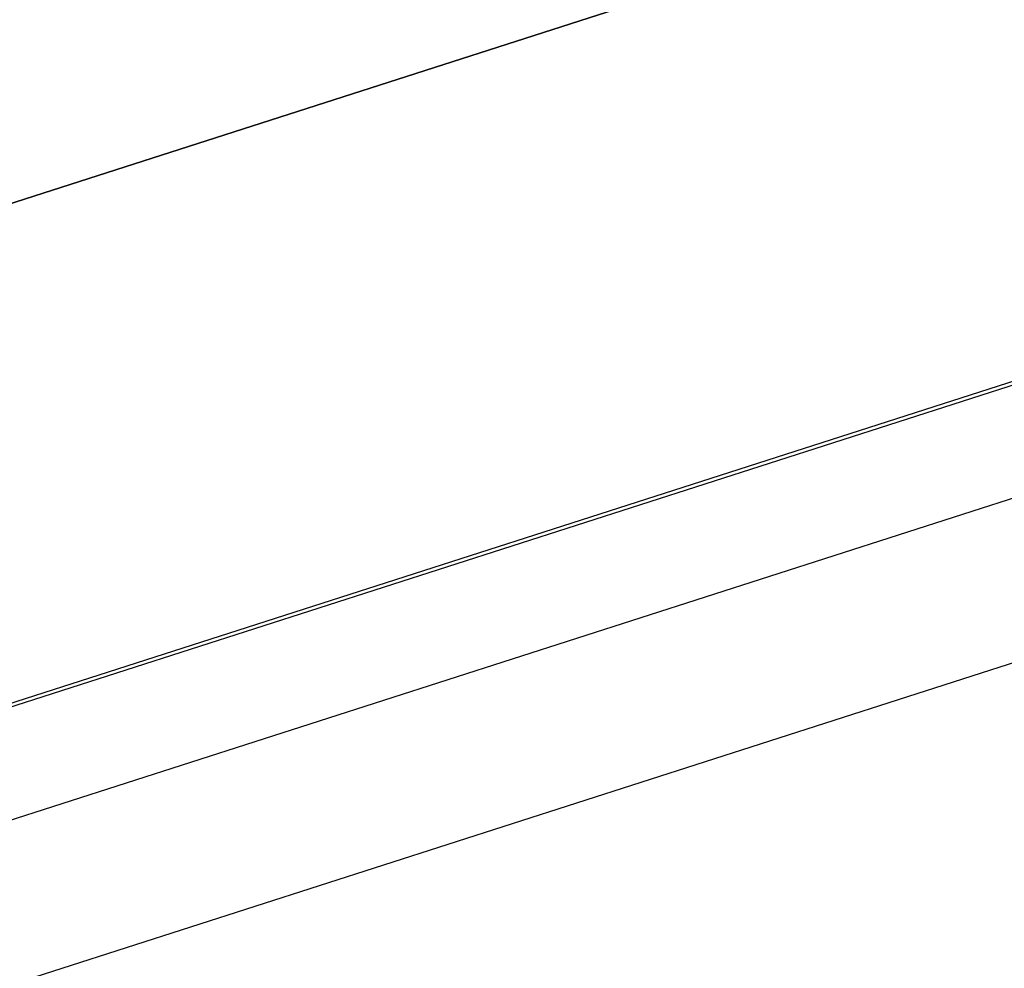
# Model space of a CAD drawing. Header units: inches. Extents: x 0 to 22, y 0 to 17.
# Tile 51 of 55: x 17.4 to 17.7, y 14.6 to 14.9. Entities that reach past the tile are written whole.
import ezdxf

# ---------------------------------------------------------------- set-up
doc = ezdxf.new("R2010")
doc.units = ezdxf.units.IN
doc.header["$LTSCALE"] = 1.21
doc.header["$MEASUREMENT"] = 0
doc.layers.get('0').update_dxf_attribs({"linetype": 'CONTINUOUS'})

msp = doc.modelspace()

# ---------------------------------------------------------------- linework, layer by layer
at = {"color": 7, "linetype": 'Continuous'}
for p, q in [((18.5147, 15.00041), (17.02648, 14.52233)), ((17.17645, 14.60683), (18.31161, 14.9715)), ((17.17658, 14.60574), (18.31679, 14.97202)), ((18.5508, 14.96086), (17.06258, 14.48278)), ((17.69829, 14.92966), (17.28427, 14.79666)), ((17.28428, 14.79666), (17.69294, 14.92794))]:
    msp.add_line(p, q, dxfattribs=at)

doc.saveas('drawing.dxf')
